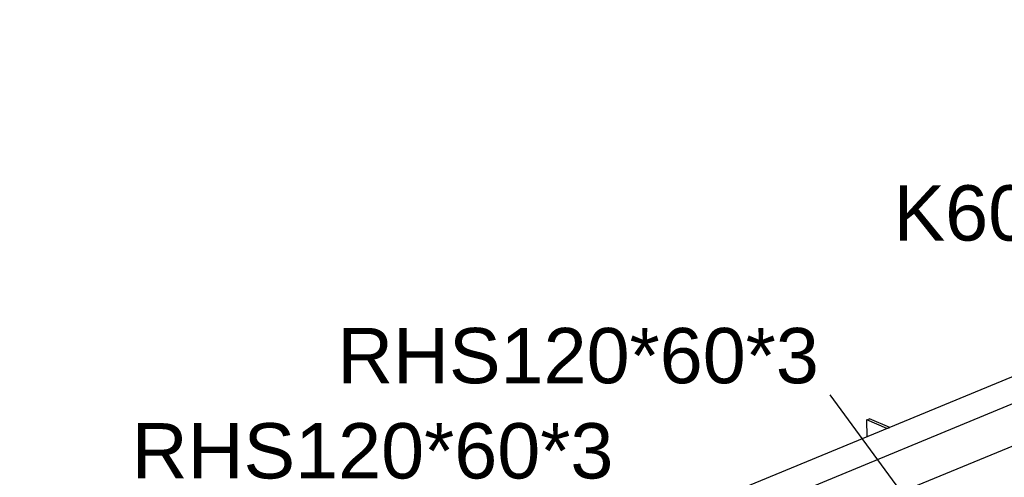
# Model space of a CAD drawing. Header units: millimetres. Extents: x 30 to 208467, y 44 to 15445.
# Tile 28 of 61: x 118918 to 121466, y 6315 to 7500. Entities that reach past the tile are written whole.
import ezdxf

# ---------------------------------------------------------------- set-up
doc = ezdxf.new("R2010")
doc.units = ezdxf.units.MM
doc.styles.add('Arial', font='ARIAL.TTF', dxfattribs={"height": 0.2})

# ---------------------------------------------------------------- blocks, each defined once
blk = doc.blocks.new('Part-22011 - 21771')
at = {"color": 7}
for p, q in [((128068.4, 9294.3), (118918.3, 5514.7)), ((119001.7, 5479.2), (128151.8, 9258.8)), ((121196.9, 6276.6), (121520, 6410.1))]:
    blk.add_line(p, q, dxfattribs=at)
blk = doc.blocks.new('Part-66537 - 21771')
at = {"color": 7}
for p, q in [((121110.2, 6463.8), (121117.4, 6466.8)), ((121162.3, 6441.6), (121110.2, 6463.8)), ((121110.6, 6420.3), (121110.2, 6463.8)), ((121169.5, 6444.6), (121117.4, 6466.8)), ((121162.3, 6441.6), (121169.5, 6444.6))]:
    blk.add_line(p, q, dxfattribs=at)
blk = doc.blocks.new('Mark-27139 - 21771')
at = {"color": 136}
for p, q in [((121326.7, 6104.1), (121015.5, 6528.8)), ((121326.7, 6104.1), (121273, 6219.7)), ((121232.6, 6190.1), (121326.7, 6104.1))]:
    blk.add_line(p, q, dxfattribs=at)
at = {"color": 30, "style": 'Arial'}
blk.add_text('RHS120*60*3', height=143.262, dxfattribs=at).set_placement((119740, 6558.8))
blk = doc.blocks.new('Mark-25143 - 21771')
at = {"color": 136}
for p, q in [((122131.5, 6448.2), (121732.1, 6898.3)), ((122131.5, 6448.2), (122067.3, 6558.3)), ((122029.9, 6525.1), (122131.5, 6448.2))]:
    blk.add_line(p, q, dxfattribs=at)
at = {"color": 30, "style": 'Arial'}
blk.add_text('K60/4', height=143.26, dxfattribs=at).set_placement((121179.3, 6928.3))
blk = doc.blocks.new('Mark-27179 - 21771')
at = {"color": 136}
for p, q in [((120687.5, 5894.9), (120484, 6282.3)), ((120687.5, 5894.9), (120651.5, 6017.2)), ((120607.3, 5994), (120687.5, 5894.9))]:
    blk.add_line(p, q, dxfattribs=at)
at = {"color": 30, "style": 'Arial'}
blk.add_text('RHS120*60*3', height=143.262, dxfattribs=at).set_placement((119208.4, 6312.3))

msp = doc.modelspace()

# ---------------------------------------------------------------- block references
for name in ['Part-22011 - 21771', 'Mark-25143 - 21771', 'Mark-27139 - 21771', 'Mark-27179 - 21771', 'Part-66537 - 21771']:
    msp.add_blockref(name, (0, 0))

doc.saveas('drawing.dxf')
